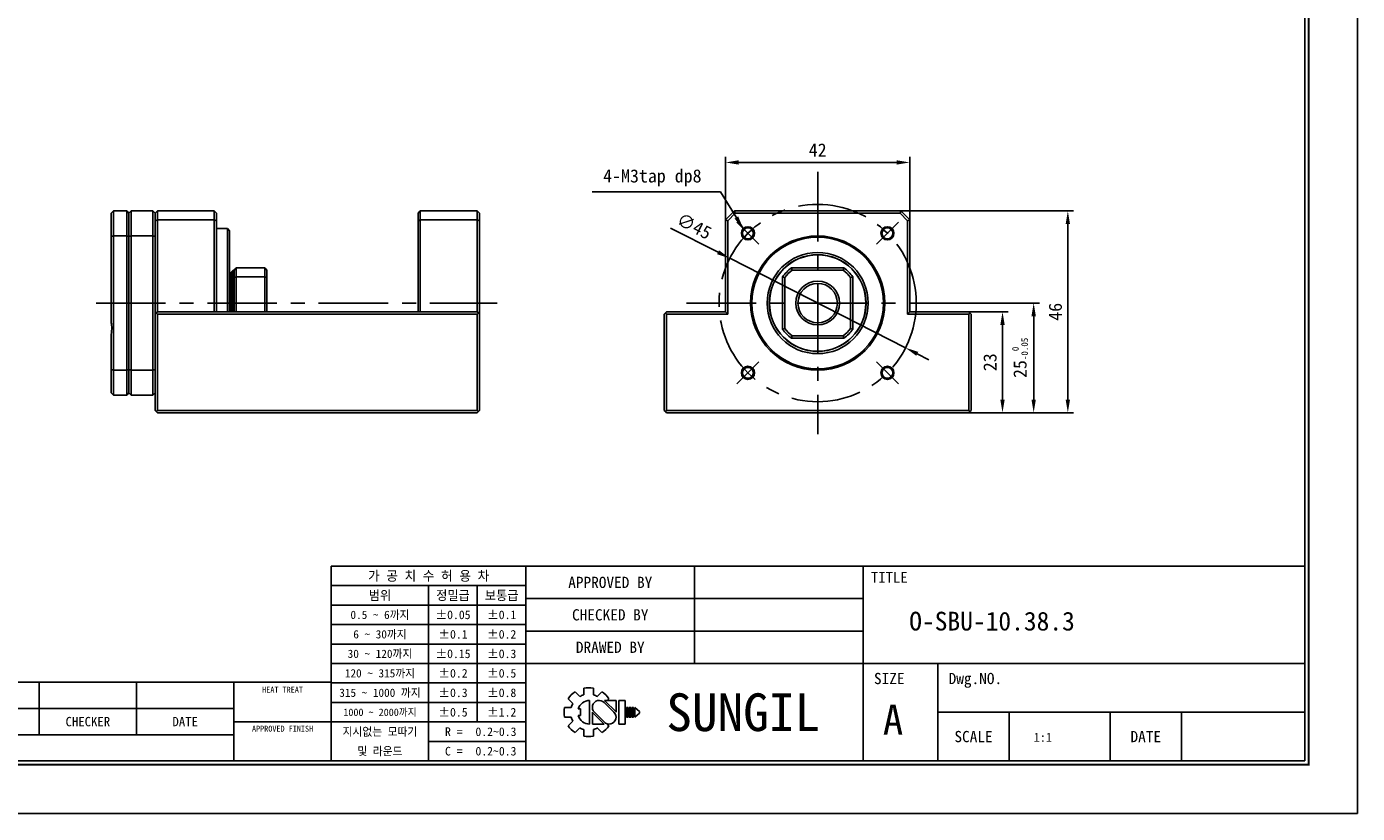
# Model space of a CAD drawing. Header units: millimetres. Extents: x 0 to 508, y 0 to 359.
# Tile 2 of 4: x 204 to 508, y 0 to 179. Entities that reach past the tile are written whole.
import ezdxf
from ezdxf.enums import TextEntityAlignment as Align

# ---------------------------------------------------------------- set-up
doc = ezdxf.new("R2010")
doc.units = ezdxf.units.MM
doc.linetypes.add('CENTER', pattern=[50.8, 31.75, -6.35, 6.35, -6.35])
doc.layers.get('DEFPOINTS').update_dxf_attribs({"linetype": 'CONTINUOUS'})
for name, color, linetype in [('center', 1, 'CENTER'), ('L1', 7, 'CONTINUOUS'), ('OUTLINE', 7, 'CONTINUOUS')]:
    doc.layers.add(name, color=color, linetype=linetype)
doc.dimstyles.get("Standard").update_dxf_attribs({"dimtxt": 3, "dimasz": 3, "dimexe": 1.3, "dimexo": 0, "dimgap": 1.3, "dimtad": 1, "dimdec": 3, "dimzin": 11, "dimdsep": 46, "dimtxsty": 'Standard', "dimcen": 0, "dimclrd": 5, "dimclre": 5, "dimclrt": 3, "dimadec": 0, "dimazin": 0, "dimtfac": 0.6, "dimtdec": 3, "dimtmove": 0, "dimatfit": 3, "dimfxl": 1.25, "dimtolj": 1, "dimtzin": 11, "dimarcsym": 0})

# ---------------------------------------------------------------- blocks, each defined once
blk = doc.blocks.new('표제란')
at = {"layer": 'L1', "color": 0}
for p, q in [((297, 0), (297, 210)), ((0, 0), (297, 0))]:
    blk.add_line(p, q, dxfattribs=at)
at = {"layer": 'L1'}
for p, q in [((290, 33), (160, 33)), ((160, 33), (160, 7)), ((186, 33), (186, 7)), ((208.5, 33), (208.5, 20)), ((231, 33), (231, 7)), ((186, 30.4), (160, 30.4)), ((173, 30.4), (173, 7)), ((179.5, 30.4), (179.5, 12.2)), ((231, 28.67), (186, 28.67)), ((186, 27.8), (160, 27.8)), ((186, 25.2), (160, 25.2)), ((231, 24.33), (186, 24.33)), ((186, 22.6), (160, 22.6)), ((186, 20), (160, 20)), ((290, 20), (186, 20)), ((241, 20), (241, 7)), ((160, 17.5), (62, 17.5)), ((121, 17.5), (121, 10.5)), ((134, 17.5), (134, 10.5)), ((147, 17.5), (147, 7)), ((186, 17.4), (160, 17.4)), ((192.55, 16.22), (193.17, 15.6)), ((193.7, 16.69), (193.7, 15.81)), ((195, 16.69), (195, 15.81)), ((195.52, 15.6), (196.14, 16.22)), ((186, 14.8), (160, 14.8)), ((191.63, 15.3), (192.25, 14.68)), ((194.5, 15.08), (194.5, 11.92)), ((197.74, 13.5), (196.41, 14.83)), ((198.02, 13.53), (196.47, 15.08)), ((196.47, 15.08), (198.02, 15.08)), ((196.84, 15.08), (197.06, 15.3)), ((198.02, 15.08), (198.02, 13.5)), ((198.39, 15.08), (198.39, 11.92)), ((198.39, 15.08), (199.26, 15.08)), ((199.26, 15.08), (199.26, 11.92)), ((147, 14), (62, 14)), ((191.15, 14.15), (192.03, 14.15)), ((191.15, 14.15), (192.03, 14.15)), ((191.15, 12.85), (192.03, 12.85)), ((192.98, 13.93), (193.28, 13.93)), ((192.98, 13.07), (193.28, 13.07)), ((193.28, 13.93), (193.28, 13.07)), ((194.86, 13.5), (194.86, 11.92)), ((194.86, 13.47), (196.42, 11.92)), ((195.14, 13.5), (196.47, 12.17)), ((199.41, 14.15), (199.41, 12.85)), ((199.41, 14.15), (199.62, 14.15)), ((199.41, 12.85), (199.62, 12.85)), ((199.62, 14.15), (199.62, 12.85)), ((199.78, 14.15), (199.78, 12.85)), ((199.78, 14.15), (199.99, 14.15)), ((199.78, 12.85), (199.99, 12.85)), ((199.99, 14.15), (199.99, 12.85)), ((200.14, 14.15), (200.14, 12.85)), ((200.14, 14.15), (200.36, 14.15)), ((200.14, 12.85), (200.36, 12.85)), ((200.36, 14.15), (200.36, 12.85)), ((200.51, 14.15), (200.51, 12.85)), ((200.51, 14.15), (201.16, 13.61)), ((201.16, 13.39), (200.51, 12.85)), ((201.16, 13.61), (201.16, 13.5)), ((201.16, 13.61), (201.16, 13.39)), ((201.16, 13.5), (201.16, 13.39)), ((290, 13.5), (241, 13.5)), ((250.5, 13.5), (250.5, 7)), ((264, 13.5), (264, 7)), ((273.5, 13.5), (273.5, 7)), ((147, 12.2), (160, 12.2)), ((186, 12.2), (160, 12.2)), ((191.63, 11.7), (192.25, 12.32)), ((192.55, 10.78), (193.17, 11.4)), ((193.7, 11.19), (193.7, 10.31)), ((194.86, 11.92), (196.42, 11.92)), ((195, 11.19), (195, 10.31)), ((195.52, 11.4), (196.14, 10.78)), ((196.79, 11.98), (197.06, 11.7)), ((198.39, 11.92), (199.26, 11.92)), ((147, 10.5), (62, 10.5)), ((186, 9.6), (173, 9.6))]:
    blk.add_line(p, q, dxfattribs=at)
at = {"layer": 'L1', "const_width": 0.25}
blk.add_lwpolyline([(290.5, 6.5), (290.5, 203.5), (10, 203.5), (10, 6.5)], close=True, dxfattribs=at)
at = {"layer": 'L1'}
blk.add_lwpolyline([(290, 7), (290, 203), (10.5, 203), (10.5, 7)], close=True, dxfattribs=at)
for centre, radius, start, end in [((194.35, 13.5), 3.26, 123.4943, 146.5057), ((194.35, 13.5), 3.26, 78.4943, 101.5057), ((194.35, 13.5), 3.26, 33.4943, 56.5057), ((194.35, 13.5), 2.4, 150.6872, 164.3128), ((194.5, 13.5), 1.58, 90, 164.0671), ((194.35, 13.5), 2.4, 105.6872, 119.3128), ((195.78, 14.16), 0.919, 43.2202, 225.8282), ((194.35, 13.5), 2.4, 60.6872, 74.3128), ((194.35, 13.5), 3.26, 168.4943, 191.5057), ((194.35, 13.5), 2.4, 195.6872, 209.3128), ((194.5, 13.5), 1.58, 195.9329, 270), ((197.1, 12.84), 0.919, 223.2202, 45.8282), ((194.35, 13.5), 3.26, 213.4943, 236.5057), ((194.35, 13.5), 2.4, 240.6872, 254.3128), ((194.35, 13.5), 2.4, 285.6872, 299.3128), ((194.35, 13.5), 3.26, 303.4943, 326.5057), ((194.35, 13.5), 3.26, 258.4943, 281.5057)]:
    blk.add_arc(centre, radius, start, end, dxfattribs=at)
for p in [(208.5, 28.67), (208.5, 24.33)]:
    blk.add_point(p, dxfattribs=at)
for s, height, p in [('가 공 치 수 허 용 차', 1.3, (173, 31.7)), ('TITLE', 1.444, (234.5, 31.5)), ('APPROVED BY', 1.5, (197.25, 30.83)), ('범위', 1.25, (166.5, 29.1)), ('정밀급', 1.25, (176.25, 29.1)), ('보통급', 1.25, (182.75, 29.1)), ('0.5 ~ 6까지', 1.1, (166.5, 26.5)), ('%%P0.05', 1.15, (176.25, 26.5)), ('%%P0.1', 1.15, (182.75, 26.5)), ('CHECKED BY', 1.5, (197.25, 26.5)), ('6 ~ 30까지', 1.1, (166.5, 23.9)), ('%%P0.1', 1.15, (176.25, 23.9)), ('%%P0.2', 1.15, (182.75, 23.9)), ('30 ~ 120까지', 1.1, (166.5, 21.3)), ('%%P0.15', 1.15, (176.25, 21.3)), ('%%P0.3', 1.15, (182.75, 21.3)), ('DRAWED BY', 1.5, (197.25, 22.17)), ('120 ~ 315까지', 1.1, (166.5, 18.7)), ('%%P0.2', 1.15, (176.25, 18.7)), ('%%P0.5', 1.15, (182.75, 18.7)), ('SIZE', 1.5, (234.5, 18)), ('Dwg.NO.', 1.5, (246, 18)), ('HEAT TREAT', 0.8, (153.5, 16.5)), ('315 ~ 1000 까지', 1.1, (166.5, 16.1)), ('%%P0.3', 1.15, (176.25, 16.1)), ('%%P0.8', 1.15, (182.75, 16.1)), ('SUNGIL', 5.032, (215, 13.5)), ('A', 4, (235, 12.5)), ('CHECKER', 1.25, (127.5, 12.25)), ('DATE', 1.25, (140.5, 12.25)), ('1000 ~ 2000까지', 0.99, (166.5, 13.49)), ('%%P0.5', 1.15, (176.25, 13.5)), ('%%P1.2', 1.15, (182.75, 13.5)), ('APPROVED FINISH', 0.8, (153.5, 11.3)), ('지시없는 모따기', 1.1, (166.5, 10.9)), ('R = ', 1.15, (176.75, 10.9)), ('SCALE', 1.5, (245.75, 10.25)), ('DATE', 1.5, (268.75, 10.25)), ('및 라운드', 1.1, (166.5, 8.3)), ('C = ', 1.15, (176.75, 8.3))]:
    blk.add_text(s, height=height, dxfattribs=at).set_placement(p, align=Align.MIDDLE_CENTER)
for tag, p in [('필렛', (179.25, 10.9)), ('모따기', (179.25, 8.3))]:
    blk.add_attdef(tag, text='', height=1.15, dxfattribs=at).set_placement(p, align=Align.MIDDLE_LEFT)
at = {"layer": 'OUTLINE', "ltscale": 0.5}
for tag, p, height in [('TITLE', (237.17, 24.41), 2.5), ('도번', (251.18, 15.64), 2.5), ('SCALE', (253.78, 9.55), 1.2), ('DATE', (277.02, 9.51), 1.2)]:
    blk.add_attdef(tag, p, '', height=height, dxfattribs=at)
blk = doc.blocks.new('*D97')
at = {"layer": 'DEFPOINTS', "color": 0, "ltscale": 0.5}
for p in [(405.41, 148.46), (363.41, 135.39), (405.41, 135.39)]:
    blk.add_point(p, dxfattribs=at)
at = {"layer": 'OUTLINE', "color": 5, "lineweight": -2, "ltscale": 0.5}
for p, q in [((363.41, 135.39), (363.41, 149.76)), ((405.41, 135.39), (405.41, 149.76)), ((366.41, 148.46), (402.41, 148.46))]:
    blk.add_line(p, q, dxfattribs=at)
at = {"layer": 'OUTLINE', "color": 5, "ltscale": 0.5}
for points in [[(366.41, 148.96), (366.41, 147.96), (363.41, 148.46)], [(402.41, 148.96), (402.41, 147.96), (405.41, 148.46)]]:
    blk.add_solid(points, dxfattribs=at)
at = {"layer": 'OUTLINE', "color": 3, "ltscale": 0.5, "insert": (384.41, 151.3), "char_height": 3, "attachment_point": 5}
blk.add_mtext('\\A1;42', dxfattribs=at)
blk = doc.blocks.new('*D98')
at = {"layer": 'DEFPOINTS', "color": 0, "ltscale": 0.5}
for p in [(418.91, 114.39), (426.58, 114.39), (418.91, 91.39)]:
    blk.add_point(p, dxfattribs=at)
at = {"layer": 'OUTLINE', "color": 5, "lineweight": -2, "ltscale": 0.5}
for p, q in [((418.91, 114.39), (427.88, 114.39)), ((426.58, 94.39), (426.58, 111.39)), ((418.91, 91.39), (427.88, 91.39))]:
    blk.add_line(p, q, dxfattribs=at)
at = {"layer": 'OUTLINE', "color": 5, "ltscale": 0.5}
for points in [[(426.08, 111.39), (427.08, 111.39), (426.58, 114.39)], [(426.08, 94.39), (427.08, 94.39), (426.58, 91.39)]]:
    blk.add_solid(points, dxfattribs=at)
at = {"layer": 'OUTLINE', "color": 3, "ltscale": 0.5, "insert": (423.74, 102.89), "char_height": 3, "attachment_point": 5, "rotation": 90}
blk.add_mtext('\\A1;23', dxfattribs=at)
blk = doc.blocks.new('*D99')
at = {"layer": 'DEFPOINTS', "color": 0, "ltscale": 0.5}
for p in [(414.31, 116.39), (433.69, 116.39), (418.91, 91.39)]:
    blk.add_point(p, dxfattribs=at)
at = {"layer": 'OUTLINE', "color": 5, "lineweight": -2, "ltscale": 0.5}
for p, q in [((414.31, 116.39), (434.99, 116.39)), ((433.69, 94.39), (433.69, 113.39)), ((418.91, 91.39), (434.99, 91.39))]:
    blk.add_line(p, q, dxfattribs=at)
at = {"layer": 'OUTLINE', "color": 5, "ltscale": 0.5}
for points in [[(433.19, 113.39), (434.19, 113.39), (433.69, 116.39)], [(433.19, 94.39), (434.19, 94.39), (433.69, 91.39)]]:
    blk.add_solid(points, dxfattribs=at)
at = {"layer": 'OUTLINE', "color": 3, "ltscale": 0.5, "insert": (430.57, 103.89), "char_height": 3, "attachment_point": 5, "rotation": 90}
blk.add_mtext('\\A1;25{\\C3;\\H1.5;\\S  0^ -0.05;}', dxfattribs=at)
blk = doc.blocks.new('*D100')
at = {"layer": 'DEFPOINTS', "color": 0, "ltscale": 0.5}
for p in [(403.41, 137.39), (441.49, 137.39), (418.91, 91.39)]:
    blk.add_point(p, dxfattribs=at)
at = {"layer": 'OUTLINE', "color": 5, "lineweight": -2, "ltscale": 0.5}
for p, q in [((403.41, 137.39), (442.79, 137.39)), ((441.49, 94.39), (441.49, 134.39)), ((418.91, 91.39), (442.79, 91.39))]:
    blk.add_line(p, q, dxfattribs=at)
at = {"layer": 'OUTLINE', "color": 5, "ltscale": 0.5}
for points in [[(440.99, 134.39), (441.99, 134.39), (441.49, 137.39)], [(440.99, 94.39), (441.99, 94.39), (441.49, 91.39)]]:
    blk.add_solid(points, dxfattribs=at)
at = {"layer": 'OUTLINE', "color": 3, "ltscale": 0.5, "insert": (438.65, 114.39), "char_height": 3, "attachment_point": 5, "rotation": 90}
blk.add_mtext('\\A1;46', dxfattribs=at)
blk = doc.blocks.new('*D101')
at = {"layer": 'DEFPOINTS', "color": 0, "ltscale": 0.5}
for p in [(364.36, 126.6), (404.46, 106.18)]:
    blk.add_point(p, dxfattribs=at)
at = {"layer": 'OUTLINE', "color": 5, "lineweight": -2, "ltscale": 0.5}
for p, q in [((350.86, 133.47), (361.69, 127.96)), ((404.46, 106.18), (364.36, 126.6)), ((407.13, 104.81), (409.8, 103.45))]:
    blk.add_line(p, q, dxfattribs=at)
at = {"layer": 'OUTLINE', "color": 5, "ltscale": 0.5}
for points in [[(361.91, 128.41), (361.46, 127.52), (364.36, 126.6)], [(407.36, 105.26), (406.9, 104.37), (404.46, 106.18)]]:
    blk.add_solid(points, dxfattribs=at)
at = {"layer": 'OUTLINE', "color": 3, "ltscale": 0.5, "insert": (356.23, 133.93), "char_height": 3, "attachment_point": 5, "rotation": 333.008}
blk.add_mtext('\\A1;∅45', dxfattribs=at)

msp = doc.modelspace()

# ---------------------------------------------------------------- linework, layer by layer
at = {"layer": 'center', "ltscale": 0.5}
for p, q in [((384.409, 146.2872), (384.409, 86.4872)), ((371.0128, 129.7834), (365.9853, 134.8109)), ((397.8051, 129.7834), (402.8326, 134.8109)), ((219.7528, 116.3872), (311.2813, 116.3872)), ((354.509, 116.3872), (414.309, 116.3872)), ((371.0128, 102.9911), (365.9853, 97.9636)), ((397.8051, 102.9911), (402.8326, 97.9636))]:
    msp.add_line(p, q, dxfattribs=at)
msp.add_circle((384.409, 116.3872), 22.5, dxfattribs=at)
at = {"layer": 'OUTLINE'}
for p, q in [((223.7474, 137.3872), (223.2474, 136.8872)), ((223.2474, 136.8872), (223.2474, 134.4185)), ((223.7474, 137.3872), (223.7474, 131.717)), ((223.7474, 137.3872), (226.7474, 137.3872)), ((226.7474, 137.3872), (226.7474, 131.717)), ((226.7474, 137.3872), (227.2474, 136.8872)), ((227.7474, 137.3872), (227.2474, 136.8872)), ((227.2474, 131.553), (227.2474, 136.8872)), ((227.7474, 131.717), (227.7474, 137.3872)), ((227.7474, 137.3872), (232.7474, 137.3872)), ((232.7474, 131.717), (232.7474, 137.3872)), ((232.7474, 137.3872), (233.2474, 136.8872)), ((233.7474, 137.3872), (233.2474, 136.8872)), ((233.2474, 135.1801), (233.2474, 136.8872)), ((233.7474, 135.3872), (233.7474, 137.3872)), ((233.7474, 137.3872), (246.7474, 137.3872)), ((246.7474, 137.3872), (247.2474, 136.8872)), ((246.7474, 137.3872), (246.7474, 135.3872)), ((247.2474, 135.1801), (247.2474, 136.8872)), ((293.2474, 136.8872), (293.7474, 137.3872)), ((293.2474, 136.8872), (293.2474, 135.1801)), ((293.7474, 137.3872), (306.7474, 137.3872)), ((293.7474, 137.3872), (293.7474, 135.3872)), ((306.7474, 135.3872), (306.7474, 137.3872)), ((306.7474, 137.3872), (307.2474, 136.8872)), ((307.2474, 135.1801), (307.2474, 136.8872)), ((363.409, 135.3872), (365.409, 137.3872)), ((363.909, 135.1801), (365.6161, 136.8872)), ((365.409, 137.3872), (365.6161, 136.8872)), ((403.409, 137.3872), (365.409, 137.3872)), ((365.6161, 136.8872), (403.2019, 136.8872)), ((403.2019, 136.8872), (403.409, 137.3872)), ((403.2019, 136.8872), (404.909, 135.1801)), ((403.409, 137.3872), (405.409, 135.3872)), ((223.2474, 134.5259), (223.2474, 134.5099)), ((223.2474, 134.4185), (223.2474, 131.553)), ((233.2474, 135.1801), (233.7474, 135.3872)), ((233.2474, 113.8872), (233.2474, 135.1801)), ((233.7474, 135.3872), (233.7474, 114.3872)), ((246.7474, 135.3872), (233.7474, 135.3872)), ((247.2474, 135.1801), (246.7474, 135.3872)), ((246.7474, 114.3872), (246.7474, 135.3872)), ((247.2474, 114.3872), (247.2474, 135.1801)), ((293.7474, 135.3872), (293.2474, 135.1801)), ((293.2474, 135.1801), (293.2474, 114.3872)), ((293.7474, 114.3872), (293.7474, 135.3872)), ((306.7474, 135.3872), (293.7474, 135.3872)), ((306.7474, 135.3872), (306.7474, 114.3872)), ((307.2474, 135.1801), (306.7474, 135.3872)), ((307.2474, 113.8872), (307.2474, 135.1801)), ((363.909, 135.1801), (363.409, 135.3872)), ((363.409, 135.3872), (363.409, 114.3872)), ((363.909, 113.8872), (363.909, 135.1801)), ((405.409, 135.3872), (404.909, 135.1801)), ((404.909, 135.1801), (404.909, 113.8872)), ((405.409, 114.3872), (405.409, 135.3872)), ((223.2474, 131.553), (223.7474, 131.717)), ((223.2474, 111.8427), (223.2474, 131.553)), ((223.7474, 131.717), (223.7474, 101.0575)), ((223.7474, 131.717), (226.7474, 131.717)), ((226.7474, 131.717), (226.7474, 101.0575)), ((226.7474, 131.717), (227.2474, 131.553)), ((227.2474, 131.553), (227.7474, 131.717)), ((227.2474, 101.2215), (227.2474, 131.553)), ((227.7474, 131.717), (227.7474, 101.0575)), ((227.7474, 131.717), (232.7474, 131.717)), ((232.7474, 101.0575), (232.7474, 131.717)), ((232.7474, 131.717), (233.2474, 131.553)), ((233.2474, 113.8872), (233.2474, 131.553)), ((249.7474, 133.3872), (247.2474, 133.3872)), ((250.2474, 132.8872), (249.7474, 133.3872)), ((249.7474, 114.3872), (249.7474, 133.3872)), ((250.2474, 132.8872), (250.2474, 114.3872)), ((250.4474, 123.3872), (250.2474, 123.3872)), ((250.7474, 123.0872), (250.4474, 123.3872)), ((250.4474, 114.3872), (250.4474, 123.3872)), ((251.0474, 123.8872), (250.7474, 123.5872)), ((250.7474, 114.3872), (250.7474, 123.5872)), ((251.2474, 123.8872), (251.0474, 123.8872)), ((251.0474, 123.8872), (251.0474, 114.3872)), ((251.2474, 123.8872), (251.7474, 124.3872)), ((251.2474, 123.8872), (251.2474, 122.2182)), ((251.2474, 122.2182), (251.7474, 122.3872)), ((251.2474, 122.2182), (251.2474, 116.3872)), ((251.7474, 124.3872), (251.7474, 122.3872)), ((251.7474, 124.3872), (254.8332, 124.3872)), ((251.7474, 122.3872), (251.7474, 114.3872)), ((258.2474, 122.3872), (251.7474, 122.3872)), ((254.8332, 124.3872), (257.6616, 124.3872)), ((258.2474, 124.3872), (257.6616, 124.3872)), ((258.7474, 123.8872), (258.2474, 124.3872)), ((258.2474, 124.3872), (258.2474, 123.4583)), ((258.2474, 123.4583), (258.2474, 122.3872)), ((258.2474, 114.3872), (258.2474, 122.3872)), ((258.2474, 122.3872), (258.7474, 122.2182)), ((258.7474, 123.8872), (258.7474, 122.2182)), ((258.7474, 122.2182), (258.7474, 114.3872)), ((376.409, 110.3872), (376.409, 122.3872)), ((376.409, 122.3872), (376.909, 122.2182)), ((376.909, 122.2182), (376.909, 110.5563)), ((378.578, 123.8872), (378.409, 124.3872)), ((378.409, 124.3872), (390.409, 124.3872)), ((390.2399, 123.8872), (378.578, 123.8872)), ((390.409, 124.3872), (390.2399, 123.8872)), ((391.909, 122.2182), (392.409, 122.3872)), ((391.909, 110.5563), (391.909, 122.2182)), ((392.409, 122.3872), (392.409, 110.3872)), ((251.2474, 116.3872), (251.2474, 114.3872)), ((233.4974, 114.1372), (233.2474, 113.8872)), ((233.2474, 91.8872), (233.2474, 113.8872)), ((233.7474, 114.3872), (233.4974, 114.1372)), ((233.4974, 114.1372), (233.7474, 113.8872)), ((233.7474, 114.3872), (306.7474, 114.3872)), ((306.7474, 113.8872), (233.7474, 113.8872)), ((233.7474, 113.8872), (233.7474, 91.8872)), ((306.7474, 114.3872), (306.9974, 114.1372)), ((306.9974, 114.1372), (306.7474, 113.8872)), ((306.7474, 91.8872), (306.7474, 113.8872)), ((307.2474, 113.8872), (306.9974, 114.1372)), ((307.2474, 91.8872), (307.2474, 113.8872)), ((349.659, 114.1372), (349.409, 113.8872)), ((349.409, 91.8872), (349.409, 113.8872)), ((349.909, 114.3872), (349.659, 114.1372)), ((349.909, 113.8872), (349.659, 114.1372)), ((363.409, 114.3872), (349.909, 114.3872)), ((349.909, 113.8872), (363.909, 113.8872)), ((349.909, 91.8872), (349.909, 113.8872)), ((363.409, 114.3872), (363.909, 113.8872)), ((405.409, 114.3872), (404.909, 113.8872)), ((404.909, 113.8872), (418.909, 113.8872)), ((418.909, 114.3872), (405.409, 114.3872)), ((419.159, 114.1372), (418.909, 114.3872)), ((419.159, 114.1372), (418.909, 113.8872)), ((418.909, 113.8872), (418.909, 91.8872)), ((419.409, 113.8872), (419.159, 114.1372)), ((419.409, 113.8872), (419.409, 91.8872)), ((376.909, 110.5563), (376.409, 110.3872)), ((392.409, 110.3872), (391.909, 110.5563)), ((223.2474, 101.2215), (223.2474, 109.3031)), ((378.409, 108.3872), (378.578, 108.8872)), ((390.409, 108.3872), (378.409, 108.3872)), ((378.578, 108.8872), (390.2399, 108.8872)), ((390.2399, 108.8872), (390.409, 108.3872)), ((223.7474, 101.0575), (223.2474, 101.2215)), ((223.2474, 101.2215), (223.2474, 98.356)), ((226.7474, 101.0575), (223.7474, 101.0575)), ((223.7474, 101.0575), (223.7474, 95.3872)), ((227.2474, 101.2215), (226.7474, 101.0575)), ((226.7474, 101.0575), (226.7474, 95.3872)), ((227.7474, 101.0575), (227.2474, 101.2215)), ((227.2474, 95.8872), (227.2474, 101.2215)), ((227.7474, 101.0575), (232.7474, 101.0575)), ((227.7474, 95.3872), (227.7474, 101.0575)), ((232.7474, 101.0575), (233.2474, 101.2215)), ((232.7474, 95.3872), (232.7474, 101.0575)), ((223.2474, 98.356), (223.2474, 95.8872)), ((223.2474, 95.8872), (223.7474, 95.3872)), ((223.7474, 95.3872), (226.7474, 95.3872)), ((226.7474, 95.3872), (227.2474, 95.8872)), ((227.2474, 95.8872), (227.7474, 95.3872)), ((227.7474, 95.3872), (232.7474, 95.3872)), ((232.7474, 95.3872), (233.2474, 95.8872)), ((233.4974, 91.6372), (233.2474, 91.8872)), ((233.7474, 91.8872), (233.4974, 91.6372)), ((233.4974, 91.6372), (233.7474, 91.3872)), ((233.7474, 91.8872), (306.7474, 91.8872)), ((306.7474, 91.3872), (233.7474, 91.3872)), ((306.7474, 91.8872), (306.9974, 91.6372)), ((306.9974, 91.6372), (306.7474, 91.3872)), ((306.9974, 91.6372), (307.2474, 91.8872)), ((349.409, 91.8872), (349.659, 91.6372)), ((349.659, 91.6372), (349.909, 91.8872)), ((349.659, 91.6372), (349.909, 91.3872)), ((418.909, 91.8872), (349.909, 91.8872)), ((418.909, 91.3872), (349.909, 91.3872)), ((418.909, 91.8872), (419.159, 91.6372)), ((418.909, 91.3872), (419.159, 91.6372)), ((419.159, 91.6372), (419.409, 91.8872))]:
    msp.add_line(p, q, dxfattribs=at)
at = {"layer": 'OUTLINE', "color": 5}
for centre in [(368.4991, 132.2971), (400.3189, 132.2971), (368.4991, 100.4773), (400.3189, 100.4773)]:
    msp.add_circle(centre, 1.5, dxfattribs=at)
at = {"layer": 'OUTLINE'}
for centre, radius in [((368.4991, 132.2971), 1.25), ((384.409, 116.3872), 15.3), ((384.409, 116.3872), 15), ((400.3189, 132.2971), 1.25), ((384.409, 116.3872), 11.535), ((384.409, 116.3872), 11.035), ((384.409, 116.3872), 11), ((384.409, 116.3872), 5), ((384.409, 116.3872), 4.5), ((368.4991, 100.4773), 1.25), ((400.3189, 100.4773), 1.25)]:
    msp.add_circle(centre, radius, dxfattribs=at)
for radius, start, end in [(10, 135, 143.130102), (9.5, 127.863646, 142.136354), (10, 126.869898, 135), (9.5, 37.863646, 52.136354), (10, 36.869898, 53.130102), (10, 216.869898, 233.130102), (9.5, 217.863646, 232.136354), (9.5, 307.863646, 322.136354), (10, 306.869898, 323.130102)]:
    msp.add_arc((384.409, 116.3872), radius, start, end, dxfattribs=at)
for points, knots in [([(223.2474, 109.3031), (223.285, 109.6674), (223.3614, 110.4065), (223.3208, 111.2631), (223.2605, 111.7389), (223.2474, 111.8427)], [0, 0, 0, 0, 0.43174958, 0.87611049, 1, 1, 1, 1]), ([(223.2474, 98.2646), (223.2474, 98.252), (223.2474, 98.2329), (223.2474, 98.2446), (223.2474, 98.2486)], [0, 0, 0, 0, 0.65502624, 1, 1, 1, 1])]:
    msp.add_open_spline(points, degree=3, knots=knots, dxfattribs=at)

# ---------------------------------------------------------------- block references
ref = msp.add_blockref('표제란', (0, 0), dxfattribs=dict(at, xscale=1.7089192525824, yscale=1.7089192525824, zscale=1.7089192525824))
ref.add_attrib('SCALE', '1:1', (433.6914, 16.3245), dxfattribs={"ltscale": 0.5, "height": 2.0507})
ref.add_attrib('TITLE', 'O-SBU-10.38.3', (405.2971, 41.7077), dxfattribs={"ltscale": 0.5, "height": 4.272298})
ref.add_attrib('필렛', '0.2~0.3', dxfattribs={"layer": 'L1', "height": 1.96526}).set_placement((306.3238, 18.6272), align=Align.MIDDLE_LEFT)
ref.add_attrib('모따기', '0.2~0.3', dxfattribs={"layer": 'L1', "height": 1.96526}).set_placement((306.3238, 14.184), align=Align.MIDDLE_LEFT)

# ---------------------------------------------------------------- texts
at = {"layer": 'OUTLINE', "color": 3, "ltscale": 0.5, "insert": (357.9145, 143.0301), "char_height": 3, "attachment_point": 9}
msp.add_mtext('\\A1;4-M3tap dp8', dxfattribs=at)

# ---------------------------------------------------------------- dimensions: what is measured, and where the dimension line sits
at = {"layer": 'OUTLINE', "ltscale": 0.5}
dim = msp.add_linear_dim(base=(405.409, 148.4579), p1=(363.409, 135.3872), p2=(405.409, 135.3872), dimstyle='Standard', dxfattribs=at)
dim.commit()
dim.dimension.update_dxf_attribs({"geometry": '*D97', "text_midpoint": (384.409, 151.2978)})
dim = msp.add_diameter_dim_2p(p1=(404.458, 106.1753), p2=(364.3599, 126.5992), dimstyle='Standard', dxfattribs=at)
dim.commit()
dim.dimension.update_dxf_attribs({"geometry": '*D101', "text_midpoint": (356.2273, 133.9287)})
for base, p2, picture, middle in [((441.4943, 137.3872), (403.409, 137.3872), '*D100', (438.6544, 114.3872)), ((426.5794, 114.3872), (418.909, 114.3872), '*D98', (423.7414, 102.8872))]:
    dim = msp.add_linear_dim(base=base, p1=(418.909, 91.3872), p2=p2, angle=90, dimstyle='Standard', dxfattribs=at)
    dim.commit()
    dim.dimension.update_dxf_attribs({"geometry": picture, "text_midpoint": middle})
dim = msp.add_linear_dim(base=(433.691, 116.3872), p1=(418.909, 91.3872), p2=(414.309, 116.3872), angle=90, text='<>{\\C3;\\H1.5;\\S  0^ -0.05;}', dimstyle='Standard', override={"dimgap": 1.3, "dimsah": 1, "dimse1": 0, "dimse2": 0, "dimsd1": 0, "dimsd2": 0, "dimtol": 0, "dimlim": 0}, dxfattribs=at)
dim.commit()
dim.dimension.update_dxf_attribs({"geometry": '*D99', "text_midpoint": (430.5671, 103.8872)})

# ---------------------------------------------------------------- leaders
at = {"layer": 'OUTLINE', "ltscale": 0.5, "annotation_type": 0, "has_hookline": 1, "hookline_direction": 1, "text_width": 24.9427}
msp.add_leader([(367.4384, 133.3578), (362.2145, 141.7301), (359.2145, 141.7301)], dimstyle='Standard', dxfattribs=at)

doc.saveas('drawing.dxf')
